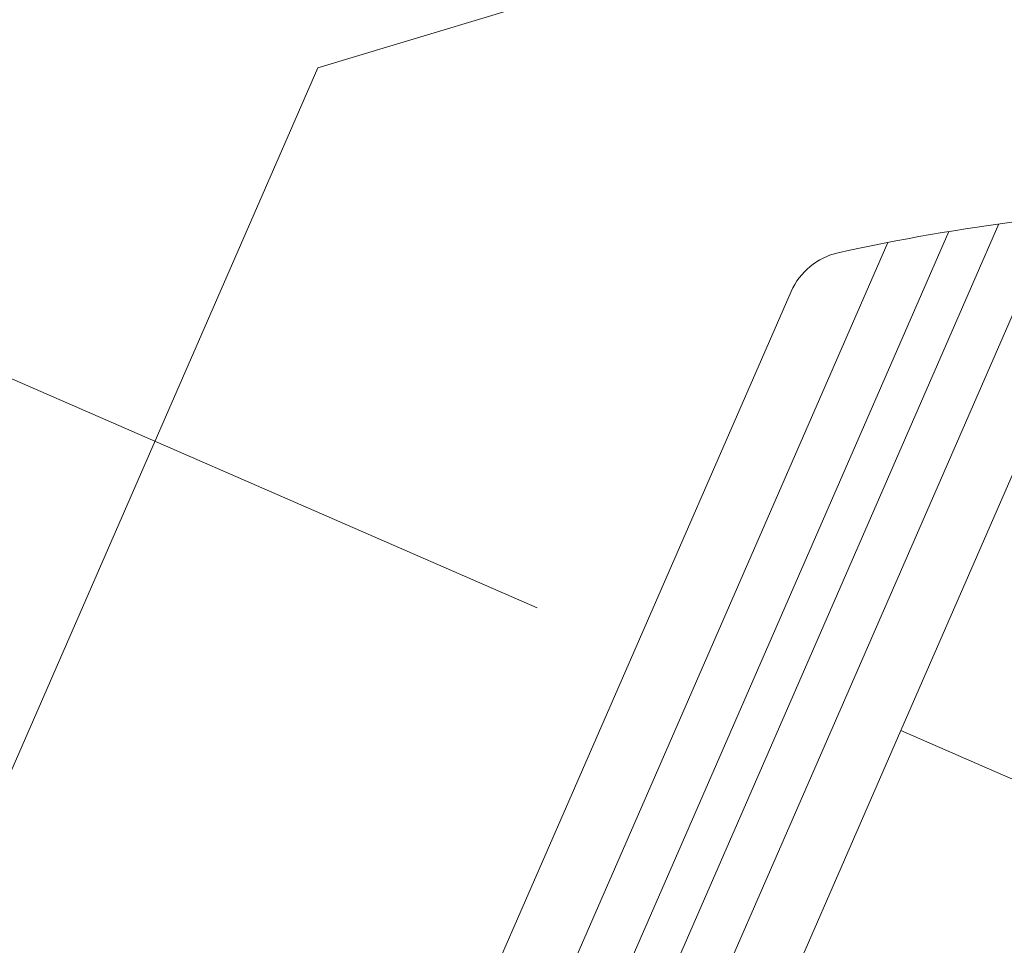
# Model space of a CAD drawing. Header units: metres. Extents: x -5203299 to 2078834, y 245743 to 5816291.
# Tile 192 of 256: x 366321.084 to 366321.506, y 5814088.14 to 5814088.537. Entities that reach past the tile are written whole.
import ezdxf

# ---------------------------------------------------------------- set-up
doc = ezdxf.new("R2010")
doc.units = ezdxf.units.M
doc.header["$LTSCALE"] = 0.5
doc.layers.add('30 -39 Baustelle- Fläche', color=7, linetype='Continuous', lineweight=15)
doc.layers.add('Keine', color=7, linetype='Continuous', lineweight=9)

# ---------------------------------------------------------------- blocks, each defined once
blk = doc.blocks.new('Gruppe-12227')
at = {"layer": 'Keine', "color": 7, "flags": 128}
for points in [[(-267.84271, -119.70896), (-267.65122, -119.26983), (-271.40943, -117.63097), (-271.34173, -117.47572), (-271.26013, -117.51131, 0.414214), (-271.12545, -117.45842), (-270.93518, -117.02208, 0.414214), (-270.94953, -116.98554), (-271.09946, -116.92015), (-271.09488, -116.90965), (-272.52377, -116.28654, 0.008846)], [(-271.28914, -117.257, 0.023353), (-271.36861, -117.27076)], [(-271.36861, -117.27076, 0.239811), (-271.38876, -117.28735)]]:
    blk.add_lwpolyline(points, format="xyb", dxfattribs=at)
for points in [[(-271.49764, -117.42307), (-273.1622, -116.6972)], [(-271.34173, -117.47572), (-271.09946, -116.92015)], [(-271.5918, -117.19141), (-271.47298, -117.15552)], [(-271.91521, -117.93304), (-271.5918, -117.19141)], [(-271.27003, -117.24271), (-271.62606, -118.05914)], [(-271.64524, -118.05077), (-271.2997, -117.25839)], [(-271.66212, -118.04341), (-271.32121, -117.26163)], [(-271.68235, -118.03459), (-271.34733, -117.26632)], [(-271.70946, -118.02277), (-271.38876, -117.28735)]]:
    blk.add_lwpolyline(points, dxfattribs=at)
blk = doc.blocks.new('Gruppe-12238')
at = {"layer": 'Keine', "color": 7}
blk.add_blockref('Gruppe-12227', (0, 0), dxfattribs=at)
blk = doc.blocks.new('Gruppe-12239')
at = {"layer": 'Keine', "color": 7}
blk.add_blockref('Gruppe-12238', (0, 0), dxfattribs=at)
blk = doc.blocks.new('Gruppe-12241')
at = {"layer": 'Keine', "color": 7}
blk.add_blockref('Gruppe-12239', (0, 0), dxfattribs=at)
blk = doc.blocks.new('Gruppe-12242')
at = {"layer": 'Keine', "color": 7}
blk.add_blockref('Gruppe-12241', (0, 0), dxfattribs=at)
blk = doc.blocks.new('_BE Phase 5 (3D)')
at = {"layer": '30 -39 Baustelle- Fläche', "color": 7}
blk.add_blockref('Gruppe-12242', (0, 0), dxfattribs=at)

msp = doc.modelspace()

# ---------------------------------------------------------------- block references
at = {"layer": 'Keine', "color": 1}
msp.add_blockref('_BE Phase 5 (3D)', (366592.80349, 5814205.70793), dxfattribs=at)

doc.saveas('drawing.dxf')
